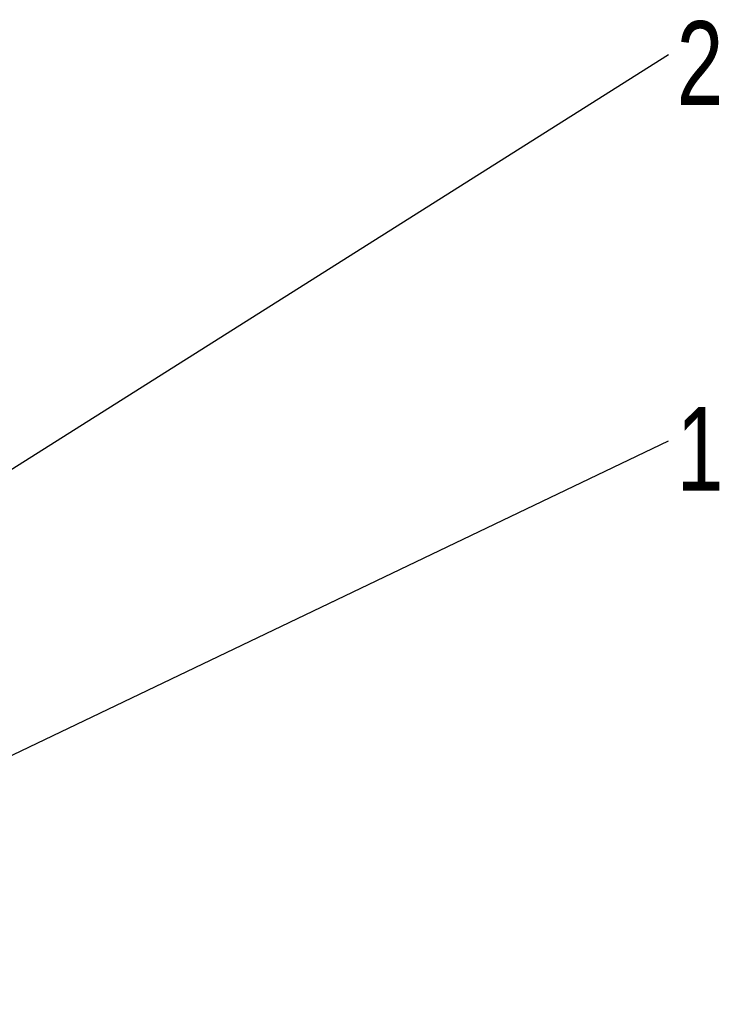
# Model space of a CAD drawing. Header units: millimetres. Extents: x 15 to 836, y 5 to 589.
# Tile 12 of 24: x 495 to 545, y 159 to 227. Entities that reach past the tile are written whole.
import ezdxf

# ---------------------------------------------------------------- set-up
doc = ezdxf.new("R2010")
doc.units = ezdxf.units.MM
doc.styles.add('SLDTEXTSTYLE0', font='TXT', dxfattribs={"width": 0.75})
doc.dimstyles.new('SLDDIMSTYLE0', dxfattribs={"dimtxt": 0.18, "dimasz": 3.556, "dimexe": 0, "dimexo": 0.0625, "dimgap": 0, "dimtad": 0, "dimtih": 1, "dimtoh": 1, "dimdec": 0, "dimrnd": 1e-09, "dimzin": 0, "dimdsep": 46, "dimtxsty": 'Standard', "dimsah": 1, "dimcen": 0.09, "dimadec": 0, "dimazin": 0, "dimtfac": 3.556, "dimtdec": 0, "dimtofl": 0, "dimtmove": 0, "dimatfit": 3, "dimfxl": 1, "dimfrac": 2, "dimtolj": 1, "dimtzin": 0, "dimarcsym": 0})

# ---------------------------------------------------------------- blocks, each defined once
blk = doc.blocks.new('SW_NOTE_10')
at = {"color": 0, "linetype": 'Continuous', "lineweight": 0, "insert": (0.566, 2.361), "char_height": 5.821, "attachment_point": 1, "style": 'SLDTEXTSTYLE0'}
blk.add_mtext('1', dxfattribs=at)
blk = doc.blocks.new('SW_NOTE_11')
at = {"color": 0, "linetype": 'Continuous', "lineweight": 0, "insert": (0.566, 2.318), "char_height": 5.821, "attachment_point": 1, "style": 'SLDTEXTSTYLE0'}
blk.add_mtext('2', dxfattribs=at)

msp = doc.modelspace()

# ---------------------------------------------------------------- block references
at = {"color": 7, "linetype": 'Continuous', "lineweight": 0}
for name, p in [('SW_NOTE_11', (540.164, 225.048)), ('SW_NOTE_10', (540.164, 198.164))]:
    msp.add_blockref(name, p, dxfattribs=at)

# ---------------------------------------------------------------- leaders
for points in [[(439.115, 161.274), (540.164, 225.048)], [(458.252, 158.963), (540.164, 198.164)]]:
    msp.add_leader(points, dimstyle='SLDDIMSTYLE0', dxfattribs=at)

doc.saveas('drawing.dxf')
